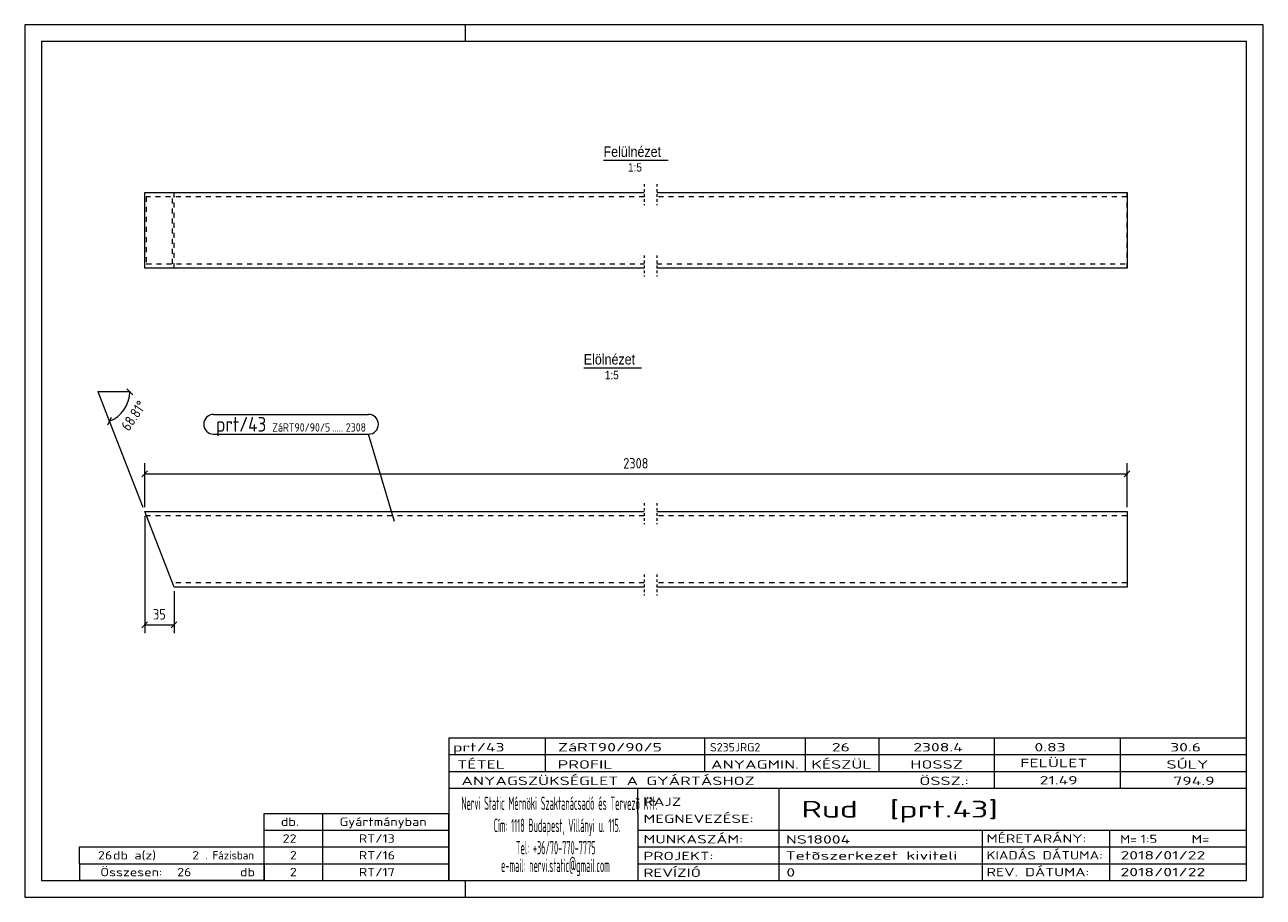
# Model space of a CAD drawing. Header units: millimetres. Extents: x 1 to 296, y 1 to 209.
import ezdxf

# ---------------------------------------------------------------- set-up
doc = ezdxf.new("R2010")
doc.units = ezdxf.units.MM
doc.header["$LTSCALE"] = 0.6
for name, pattern in [('XKITLINE00', [0]), ('XKITLINE01', [4, 1, -1, 1, -1]), ('XKITLINE02', [4, 2, -2])]:
    doc.linetypes.add(name, pattern=pattern)
for name, color, linetype, lineweight in [('DrawingSheet', 5, 'Continuous', 0), ('OtherObjectType', 1, 'Continuous', 0), ('Part', 2, 'Continuous', 0), ('PartMark', 3, 'Continuous', 0), ('Z-DIMENSIONS', 1, 'Continuous', 0)]:
    doc.layers.add(name, color=color, linetype=linetype, lineweight=lineweight)
doc.styles.add('ARIAL', font='ARIAL.TTF')
doc.styles.add('ISOCPEUR', font='ISOCPEUR.TTF')

msp = doc.modelspace()

# ---------------------------------------------------------------- linework, layer by layer
at = {"layer": 'DrawingSheet', "color": 2, "linetype": 'XKITLINE00', "lineweight": 0}
for p, q in [((296, 209), (1, 209)), ((1, 209), (1, 1)), ((106, 205), (106, 209)), ((296, 1), (296, 209)), ((106, 1), (106, 5)), ((1, 1), (296, 1))]:
    msp.add_line(p, q, dxfattribs=at)
at = {"layer": 'DrawingSheet', "color": 3, "linetype": 'XKITLINE00', "lineweight": 0}
for p, q in [((292, 205), (5, 205)), ((5, 205), (5, 5)), ((292, 5), (292, 205)), ((5, 5), (292, 5))]:
    msp.add_line(p, q, dxfattribs=at)
at = {"layer": 'OtherObjectType', "color": 6, "linetype": 'XKITLINE00', "lineweight": 0}
for p, q in [((138.86, 176.75), (154.25, 176.75)), ((134.16, 127.25), (147.88, 127.25))]:
    msp.add_line(p, q, dxfattribs=at)
at = {"layer": 'OtherObjectType', "color": 7, "linetype": 'XKITLINE00', "lineweight": 0}
for p, q in [((102, 39), (292, 39)), ((102, 39), (102, 35)), ((102, 39), (292, 39)), ((125, 35), (125, 39)), ((163, 35), (163, 39)), ((187, 35), (187, 39)), ((204.5, 35), (204.5, 39)), ((232, 35), (232, 39)), ((262, 35), (262, 39)), ((292, 35), (292, 39)), ((102, 35), (292, 35)), ((102, 35), (102, 5)), ((102, 35), (292, 35)), ((125, 31), (125, 35)), ((163, 31), (163, 35)), ((187, 31), (187, 35)), ((204.5, 31), (204.5, 35)), ((232, 31), (232, 35)), ((262, 31), (262, 35)), ((292, 31), (292, 35)), ((102, 31), (292, 31)), ((232, 27), (232, 31)), ((262, 27), (262, 31)), ((292, 27), (292, 31)), ((102, 27), (292, 27)), ((147, 21), (147, 27)), ((180.7, 17), (180.7, 27)), ((292, 21), (292, 27)), ((58, 21), (102, 21)), ((58, 17), (58, 21)), ((72, 17), (72, 21)), ((102, 17), (102, 21)), ((147, 21), (147, 5)), ((292, 17), (292, 21)), ((58, 17), (102, 17)), ((58, 13), (58, 17)), ((72, 13), (72, 17)), ((102, 13), (102, 17)), ((147, 17), (292, 17)), ((180.7, 5), (180.7, 17)), ((229.16, 13), (229.16, 17)), ((259.5, 5), (259.5, 17)), ((292, 13), (292, 17)), ((14, 9), (14, 13)), ((14, 13), (58, 13)), ((14, 13), (58, 13)), ((58, 9), (58, 13)), ((58, 13), (102, 13)), ((58, 9), (58, 13)), ((72, 9), (72, 13)), ((102, 9), (102, 13)), ((147, 13), (292, 13)), ((229.16, 5), (229.16, 13)), ((292, 9), (292, 13)), ((14, 9), (58, 9)), ((14, 9), (14, 5)), ((14, 9), (58, 9)), ((58, 9), (58, 5)), ((58, 9), (102, 9)), ((58, 5), (58, 9)), ((72, 5), (72, 9)), ((102, 5), (102, 9)), ((147, 9), (292, 9)), ((292, 5), (292, 9)), ((58, 5), (14, 5)), ((58, 5), (102, 5)), ((102, 5), (292, 5)), ((139.5, 5), (292, 5))]:
    msp.add_line(p, q, dxfattribs=at)
at = {"layer": 'Part', "color": 2, "linetype": 'XKITLINE00', "lineweight": 0}
for p, q in [((29.57, 151), (29.57, 169)), ((29.57, 169), (148.55, 169)), ((151.55, 169), (263.55, 169)), ((263.55, 169), (263.55, 151)), ((148.55, 151), (29.57, 151)), ((263.55, 151), (151.55, 151)), ((36.55, 74.96), (29.57, 92.96)), ((29.57, 92.96), (148.55, 92.96)), ((151.55, 92.96), (263.55, 92.96)), ((263.55, 92.96), (263.55, 74.96)), ((148.55, 74.96), (36.55, 74.96)), ((263.55, 74.96), (151.55, 74.96))]:
    msp.add_line(p, q, dxfattribs=at)
at = {"layer": 'Part', "color": 7, "linetype": 'XKITLINE02', "lineweight": 0}
for p, q in [((36.55, 151), (36.55, 169)), ((263.55, 151), (263.55, 169)), ((148.55, 168), (29.95, 168)), ((29.95, 168), (29.95, 152)), ((36.16, 152), (36.16, 168)), ((263.55, 168), (151.55, 168)), ((29.95, 152), (148.55, 152)), ((151.55, 152), (263.55, 152)), ((148.55, 91.96), (29.95, 91.96)), ((263.55, 91.96), (151.55, 91.96)), ((148.55, 75.96), (36.16, 75.96)), ((263.55, 75.96), (151.55, 75.96))]:
    msp.add_line(p, q, dxfattribs=at)
at = {"layer": 'Part', "color": 2, "linetype": 'XKITLINE01', "lineweight": 0}
for p, q in [((148.54, 171), (148.54, 166)), ((151.55, 171), (151.55, 166)), ((148.54, 154), (148.54, 149)), ((151.55, 154), (151.55, 149)), ((148.54, 94.96), (148.54, 89.96)), ((151.55, 94.96), (151.55, 89.96)), ((148.54, 77.96), (148.54, 72.96)), ((151.55, 77.96), (151.55, 72.96))]:
    msp.add_line(p, q, dxfattribs=at)
at = {"layer": 'PartMark', "color": 7, "linetype": 'XKITLINE00', "lineweight": 0}
for p, q in [((45.97, 116.1), (82.89, 116.1)), ((45.97, 111.4), (82.89, 111.4)), ((89.1, 90.57), (82.89, 111.4))]:
    msp.add_line(p, q, dxfattribs=at)
for centre, start, end in [((45.97, 113.75), 90, 270), ((82.89, 113.75), 270, 90)]:
    msp.add_arc(centre, 2.35, start, end, dxfattribs=at)
at = {"layer": 'Z-DIMENSIONS', "color": 7, "linetype": 'XKITLINE00', "lineweight": 0}
for p, q in [((26, 121.5), (18.5, 121.5)), ((21.21, 114.5), (18.5, 121.5)), ((26.71, 120.79), (25.29, 122.2)), ((20.81, 113.59), (21.62, 115.42)), ((29.2, 93.89), (21.21, 114.5)), ((29.57, 93.96), (29.57, 104.46)), ((263.55, 93.96), (263.55, 104.46)), ((30.27, 102.66), (28.86, 101.25)), ((29.57, 101.96), (263.55, 101.96)), ((264.25, 102.66), (262.84, 101.25)), ((29.57, 91.96), (29.57, 63.96)), ((36.55, 73.96), (36.55, 63.96)), ((30.27, 66.66), (28.86, 65.25)), ((29.57, 65.96), (36.55, 65.96)), ((37.25, 66.66), (35.84, 65.25))]:
    msp.add_line(p, q, dxfattribs=at)
msp.add_arc((18.5, 121.5), 7.5, 291.1938, 360, dxfattribs=at)
at = {"layer": 'Z-DIMENSIONS', "color": 7}
for p in [(18.5, 121.5), (26, 121.5), (21.21, 114.5)]:
    msp.add_point(p, dxfattribs=at)
at = {"layer": 'Z-DIMENSIONS', "color": 3}
for p in [(29.57, 101.96), (263.55, 101.96), (29.57, 65.96), (36.55, 65.96)]:
    msp.add_point(p, dxfattribs=at)

# ---------------------------------------------------------------- texts
at = {"layer": 'OtherObjectType', "color": 6, "style": 'ARIAL', "width": 0.85}
for s, height, p in [('Felülnézet', 2.5, (138.86, 177.5)), ('1:5', 2, (144.7, 174)), ('Elölnézet', 2.5, (134.16, 128)), ('1:5', 2, (139.17, 124.5))]:
    msp.add_text(s, height=height, dxfattribs=at).set_placement(p)
at = {"layer": 'OtherObjectType', "color": 7, "style": 'ISOCPEUR'}
for s, height, width, p in [('prt/43', 2, 1.525501, (103, 35.76)), ('ZáRT90/90/5', 2, 1.525501, (128, 35.76)), ('S235JRG2', 2, 1.02, (164.22, 35.76)), ('26', 2, 1.525501, (193.24, 35.76)), ('2308.4', 2, 1.525501, (212.62, 35.76)), ('0.83', 2, 1.525501, (241.51, 35.76)), ('30.6', 2, 1.525501, (273.83, 35.76)), ('TÉTEL', 2, 1.525501, (104, 31.66)), ('PROFIL', 2, 1.525501, (127.96, 31.66)), ('ANYAGMIN.', 2, 1.525501, (164.47, 31.66)), ('KÉSZÜL', 2, 1.525501, (188.37, 31.66)), ('HOSSZ', 2, 1.525501, (211.96, 31.66)), ('FELÜLET', 2, 1.525501, (238.13, 32)), ('SÚLY', 2, 1.525501, (272.96, 31.66)), ('ANYAGSZÜKSÉGLET A GYÁRTÁSHOZ', 2, 1.525501, (105, 27.75)), ('ÖSSZ.:', 2, 1.525501, (214.1, 27.75)), ('21.49', 2, 1.525501, (242.74, 27.88)), ('794.9', 2, 1.525501, (274.59, 27.75)), ('Nervi Static Mérnöki\xa0Szaktanácsadó\xa0és\xa0Tervezõ Kft.', 3.1765, 0.403093, (105, 21.82)), ('RAJZ', 2, 1.445, (148.38, 22.78)), ('Rud  [prt.43]', 4, 1.474651, (186, 20)), ('MEGNEVEZÉSE:', 2, 1.445, (148.38, 18.72)), ('db.', 2, 1.211571, (62, 18)), ('Gyártmányban', 2, 1.211571, (76, 18)), ('Cím:\xa01118 Budapest, Villányi u. 115.', 3.1765, 0.403093, (112.69, 16.53)), ('22', 2, 1.211571, (62.43, 14)), ('RT/13', 2, 1.211571, (80.57, 14)), ('MUNKASZÁM:', 2, 1.445, (148.38, 13.84)), ('NS18004', 2, 1.525501, (182.28, 13.78)), ('MÉRETARÁNY:', 2, 1.36, (230.1, 14)), ('M=', 2, 1.211571, (261.91, 13.84)), ('1:5', 2, 1.275, (266.79, 13.9)), ('M=', 2, 1.275, (278.95, 13.87)), ('26', 2, 1.211571, (18.43, 10)), ('db a(z)', 2, 1.211571, (22, 10)), ('2', 2, 1.211571, (40.86, 10)), ('. Fázisban', 2, 0.935, (44, 10)), ('2', 2, 1.211571, (64.14, 10)), ('RT/16', 2, 1.211571, (80.57, 10)), ('Tel:\xa0+36/70-770-7775', 3.1765, 0.403093, (117.97, 11.24)), ('PROJEKT:', 2, 1.445, (148.38, 9.84)), ('Tetõszerkezet kiviteli ', 2, 1.525501, (182.2, 9.94)), ('KIADÁS DÁTUMA:', 2, 1.275, (230.1, 10)), ('2018/01/22', 2, 1.525501, (262, 10)), ('e-mail:\xa0nervi.static@gmail.com', 3.1765, 0.403093, (114.45, 7)), ('Összesen:            db', 2, 1.211571, (19, 6)), ('26', 2, 1.211571, (37.29, 6)), ('2', 2, 1.211571, (64.14, 6)), ('RT/17', 2, 1.211571, (80.57, 6)), ('REVÍZIÓ', 2, 1.445, (148.38, 5.84)), ('0', 2, 1.525501, (182.41, 5.92)), ('REV. DÁTUMA:', 2, 1.36, (230.1, 6)), ('2018/01/22', 2, 1.525501, (262, 6))]:
    msp.add_text(s, height=height, dxfattribs=dict(at, width=width)).set_placement(p)
at = {"layer": 'PartMark', "color": 3, "style": 'ISOCPEUR', "width": 0.85}
msp.add_text('prt/43', height=3.5, dxfattribs=at).set_placement((46.57, 112))
at = {"layer": 'PartMark', "color": 4, "style": 'ISOCPEUR', "width": 0.85}
for s, p in [('ZáRT90/90/5', (59.95, 112)), ('.....', (74.3, 112)), ('2308', (77.48, 112))]:
    msp.add_text(s, height=2, dxfattribs=at).set_placement(p)
at = {"layer": 'Z-DIMENSIONS', "color": 3, "style": 'ISOCPEUR', "width": 0.85}
msp.add_text('68.81°', height=2.5, rotation=55.5941, dxfattribs=at).set_placement((25.8, 111.94))
for s, p in [('2308', (143.55, 103.21)), ('35', (31.55, 67.21))]:
    msp.add_text(s, height=2.5, dxfattribs=at).set_placement(p)

doc.saveas('drawing.dxf')
